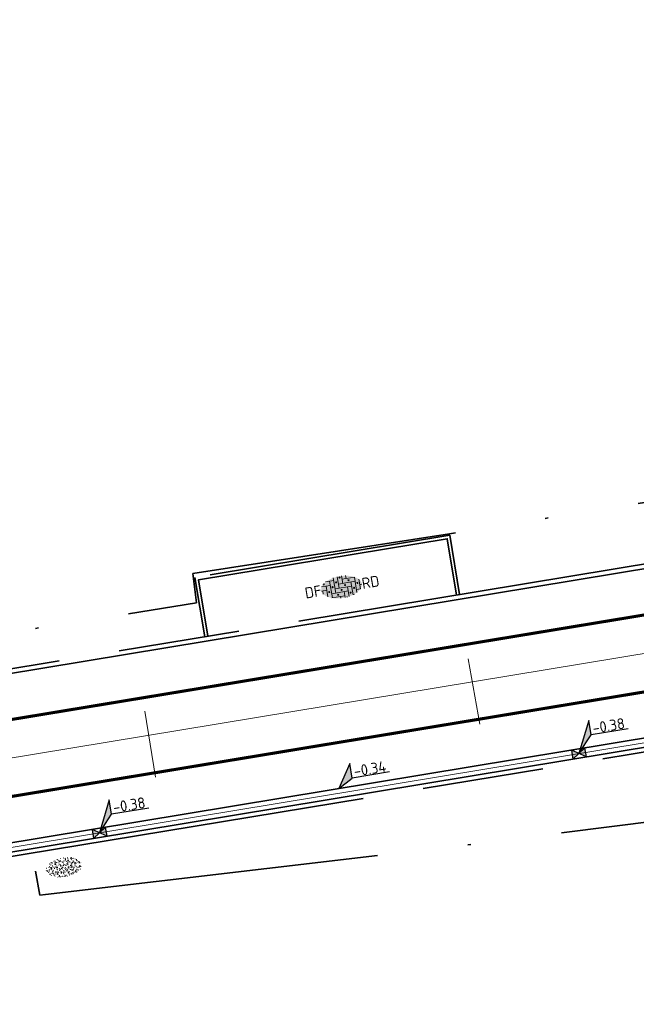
# Model space of a CAD drawing. Header units: metres. Extents: x 0 to 269924, y 0 to 933292.
# Tile 167 of 247: x 134754 to 134775, y 466606 to 466638. Entities that reach past the tile are written whole.
import ezdxf
from ezdxf import colors
from ezdxf.entities.mleader import LeaderData, LeaderLine
from ezdxf.enums import TextEntityAlignment as Align
from ezdxf.math import Vec2, Vec3

# ---------------------------------------------------------------- set-up
doc = ezdxf.new("R2010")
doc.units = ezdxf.units.M
for name, pattern in [('VH-OPSLUITBAND_100X200', [16, 8, -2, 4, -2]), ('VH-OPSLUITBAND_150X250', [24, 16, -2, 4, -2]), ('VW-1-1_STREEP', [2, 1, -1]), ('XX-PROJECTGRENS', [18, 12, -3, 0, -3])]:
    doc.linetypes.add(name, pattern=pattern)
doc.layers.add('N-WE-GR-GRAS-S', color=7, linetype='Continuous', lineweight=18, true_color=0x00a500)
doc.layers.add('N-WE-RI-HWA_KOLK-S', color=150, linetype='Continuous', lineweight=25, true_color=0x007fff)
for name, color, linetype, lineweight in [('N-WE-KG-GRENS_PROJECT-G', 7, 'XX-PROJECTGRENS', 35), ('N-WE-VH-GOOT_STRAATBAKSTEEN-G', 170, 'Continuous', 35), ('N-WE-VH-KANTOPSLUITING_OPSLUITBAND_100X200-G', 150, 'VH-OPSLUITBAND_100X200', 35), ('N-WE-VH-KANTOPSLUITING_OPSLUITBAND_150X250-G', 150, 'VH-OPSLUITBAND_150X250', 35), ('N-WE-VH-KANTOPSLUITING_VOORKANTBAND-G', 50, 'Continuous', 35), ('N-WE-VH-VERHARDING-T18', 10, 'Continuous', 18), ('N-WE-VH-VERHARDING_STRAATBAKSTEEN-S', 7, 'Continuous', 18), ('N-WE-VW-MARKERING_LANGS_STREEP_11_010-G', 7, 'VW-1-1_STREEP', 13), ('X-XX-AL-HOOGTELABEL-S', 7, 'Continuous', 25)]:
    doc.layers.add(name, color=color, linetype=linetype, lineweight=lineweight)
doc.layers.add('X-XX-AL-HULPLIJN-G', color=30, linetype='Continuous', lineweight=18, plot=False)
doc.styles.add('NLCS-ISO', font='NLCS-ISO.ttf')
doc.styles.add('NLCS-ISO-M200-T18', font='NLCS-ISO.ttf', dxfattribs={"height": 0.36})

# ---------------------------------------------------------------- blocks, each defined once
blk = doc.blocks.new('*U129')
for p, q in [((2.63, 5.01), (0, 0)), ((2.55, 2.62), (2.63, 5.01)), ((0, 0), (2.55, 2.62)), ((8.75, 2.41), (2.55, 2.62))]:
    blk.add_line(p, q)
blk.add_solid([(2.63, 5.01), (0, 0), (2.55, 2.62)])
at = {"style": 'NLCS-ISO'}
blk.add_attdef('...', text='', height=1.8, rotation=358.1378, dxfattribs=at).set_placement((5.63, 2.1), align=Align.BOTTOM_CENTER)
blk = doc.blocks.new('N-SRI-KOLK_STRAAT_450X300-SO')
h = blk.add_hatch(color=256)
h.dxf.hatch_style = 1
h.paths.add_polyline_path([(0, 0), (-1.125, 0.75), (-1.125, -0.75)])
h.paths.add_polyline_path([(1.125, -0.75), (1.125, 0.75), (0, 0)])
for p, q in [((-1.125, -0.75), (1.125, 0.75)), ((1.125, -0.75), (-1.125, 0.75))]:
    blk.add_line(p, q)
at = {"flags": 128}
blk.add_lwpolyline([(-1.125, -0.75), (1.125, -0.75), (1.125, 0.75), (-1.125, 0.75)], close=True, dxfattribs=at)
blk = doc.blocks.new('*U671')
for p, q in [((2.6, 3.66), (0, 0)), ((2.51, 1.26), (2.6, 3.66)), ((0, 0), (2.51, 1.26)), ((8.71, 1.03), (2.51, 1.26))]:
    blk.add_line(p, q)
blk.add_solid([(2.6, 3.66), (0, 0), (2.51, 1.26)])
at = {"style": 'NLCS-ISO'}
blk.add_attdef('...', text='', height=1.8, rotation=357.8737, dxfattribs=at).set_placement((5.59, 0.73), align=Align.BOTTOM_CENTER)
blk = doc.blocks.new('SVH-SBS_DIKFORMAAT_ELLEBOOG_KL-SO')
h = blk.add_hatch(color=254)
edge = h.paths.add_edge_path()
edge.add_ellipse((1.09, 0.12), major_axis=(3.39, 0), ratio=0.533267, start_angle=0, end_angle=360)
for p, q in [((0, 1.84), (0, -0.69)), ((0.69, 1.92), (0.69, 0)), ((1.38, 1.93), (1.38, 0.69)), ((2.07, 1.86), (2.07, 1.38)), ((-2.3, 0), (-1.38, 0)), ((-2.13, 0.69), (-0.69, 0.69)), ((-1.38, 0.69), (-1.38, -1.12)), ((-1.35, 1.38), (0, 1.38)), ((-0.69, 1.38), (-0.69, -1.38)), ((0, 0), (2.76, 0)), ((0.69, 0.69), (3.45, 0.69)), ((1.38, 1.38), (3.54, 1.38)), ((2.76, 0.69), (2.76, -1.45)), ((3.45, 1.38), (3.45, -1.18)), ((4.14, 0.92), (4.14, -0.67)), ((4.14, 0), (4.48, 0)), ((-2.07, 0), (-2.07, -0.54)), ((-0.8, -1.38), (1.38, -1.38)), ((-0.69, -0.69), (2.07, -0.69)), ((0.69, -1.38), (0.69, -1.67)), ((1.38, -0.69), (1.38, -1.68)), ((2.07, 0), (2.07, -1.61)), ((2.76, -1.38), (2.98, -1.38)), ((3.45, -0.69), (4.12, -0.69))]:
    blk.add_line(p, q)
for centre in [(1.03, 1.72), (-0.35, 0.34), (0.34, 1.03), (1.72, 0.34), (2.41, 1.03), (3.79, 0.34), (-1.04, -0.35), (0.34, -1.04), (1.03, -0.35), (2.41, -1.04), (3.11, -0.35)]:
    blk.add_circle(centre, 0.0881)
for centre, start, end in [((-1.73, 1.03), 158.9124, 101.1902), ((1.72, -1.73), 59.0911, 132.3433)]:
    blk.add_arc(centre, 0.0881, start, end)
at = {"style": 'NLCS-ISO'}
blk.add_attdef('FORMAAT', text='', height=1.8, dxfattribs=at).set_placement((-2.3, 0.12), align=Align.MIDDLE_RIGHT)
blk.add_attdef('KLEUR', text='', height=1.8, dxfattribs=at).set_placement((4.49, 0.12), align=Align.MIDDLE_LEFT)
at = {"style": 'NLCS-ISO', "flags": 1}
blk.add_attdef('FUNCTIE', text='', height=1.8, dxfattribs=at).set_placement((0.12, -3.58), align=Align.MIDDLE_CENTER)
blk = doc.blocks.new('SGR-GRAS_01-SO')
at = {"ltscale": 0.1}
for p, q in [((-1.96, -0.07), (-1.98, 0)), ((-1.93, 0.19), (-1.93, 0.24)), ((-1.89, 0.24), (-1.92, 0.25)), ((-1.67, 0.02), (-1.6, 0.04)), ((-1.6, 0.24), (-1.65, 0.29)), ((-1.53, 0.32), (-1.6, 0.35)), ((-1.45, 0.64), (-1.52, 0.66)), ((-1.52, 0.19), (-1.44, 0.19)), ((-1.47, 0.58), (-1.48, 0.65)), ((-1.43, 0.48), (-1.35, 0.5)), ((-1.36, 0.21), (-1.43, 0.23)), ((-1.42, 0.13), (-1.36, 0.17)), ((-1.38, 0.11), (-1.32, 0.16)), ((-1.37, 0.01), (-1.38, 0.08)), ((-1.33, 0.11), (-1.33, 0.19)), ((-1.3, 0.76), (-1.32, 0.77)), ((-1.28, 0.68), (-1.28, 0.76)), ((-1.17, 0.39), (-1.23, 0.43)), ((-1.17, 0.24), (-1.22, 0.29)), ((-1.15, 0.65), (-1.21, 0.7)), ((-1.11, 0.17), (-1.04, 0.19)), ((-1.03, 0.03), (-1.1, 0.07)), ((-0.94, 0.84), (-1, 0.88)), ((-0.97, 0.51), (-0.92, 0.57)), ((-0.89, 0.5), (-0.97, 0.52)), ((-0.94, 0.19), (-0.87, 0.19)), ((-0.92, 0.42), (-0.86, 0.46)), ((-0.89, 0.81), (-0.82, 0.81)), ((-0.87, 0.66), (-0.89, 0.73)), ((-0.8, 0.06), (-0.88, 0.08)), ((-0.87, 0.62), (-0.8, 0.64)), ((-0.8, 0.47), (-0.87, 0.51)), ((-0.75, 0.24), (-0.8, 0.29)), ((-0.77, 0.09), (-0.79, 0.16)), ((-0.73, 0.65), (-0.78, 0.7)), ((-0.74, 0.03), (-0.73, 0.11)), ((-0.67, 0.11), (-0.73, 0.14)), ((-0.69, 0.61), (-0.68, 0.68)), ((-0.58, 0.92), (-0.64, 0.96)), ((-0.56, 0.92), (-0.51, 0.97)), ((-0.56, 0.32), (-0.48, 0.34)), ((-0.44, 0.55), (-0.51, 0.59)), ((-0.43, 0.78), (-0.5, 0.8)), ((-0.42, 0.71), (-0.36, 0.74)), ((-0.34, 0.35), (-0.41, 0.37)), ((-0.32, 0.24), (-0.38, 0.29)), ((-0.31, 0.19), (-0.37, 0.22)), ((-0.37, 0.19), (-0.29, 0.19)), ((-0.31, 0.65), (-0.36, 0.7)), ((-0.32, 0.81), (-0.24, 0.81)), ((-0.32, 0.77), (-0.24, 0.79)), ((-0.28, 0.73), (-0.29, 0.81)), ((-0.21, 1), (-0.27, 1.03)), ((-0.24, 0.02), (-0.17, 0.04)), ((-0.18, 0.17), (-0.19, 0.24)), ((-0.08, 0.63), (-0.14, 0.67)), ((-0.14, -0.04), (-0.14, 0.03)), ((-0.09, 0.53), (-0.09, 0.6)), ((-0.08, 0.16), (-0.03, 0.21)), ((-0.07, 0.19), (0, 0.23)), ((0.06, 0.27), (-0.01, 0.3)), ((0, 0.47), (0.07, 0.49)), ((0.1, 0.24), (0.05, 0.29)), ((0.13, 0.64), (0.06, 0.66)), ((0.07, 0.99), (0.14, 1.03)), ((0.12, 0.65), (0.07, 0.7)), ((0.22, 0.2), (0.15, 0.22)), ((0.21, 0.19), (0.28, 0.19)), ((0.29, 0.71), (0.22, 0.75)), ((0.24, 0.92), (0.31, 0.94)), ((0.26, 0.81), (0.33, 0.81)), ((0.32, 0.81), (0.3, 0.89)), ((0.31, 0.17), (0.39, 0.19)), ((0.32, 0.57), (0.38, 0.62)), ((0.42, 0.34), (0.36, 0.38)), ((0.42, 0.25), (0.4, 0.32)), ((0.43, 0.48), (0.49, 0.51)), ((0.53, 0.24), (0.47, 0.29)), ((0.54, 0.65), (0.49, 0.7)), ((0.56, -0.02), (0.49, 0.02)), ((0.5, 0.45), (0.51, 0.53)), ((0.59, 0.93), (0.52, 0.94)), ((0.55, 0.62), (0.63, 0.64)), ((0.65, 0.79), (0.58, 0.83)), ((0.68, 0.49), (0.61, 0.51)), ((0.77, 0.05), (0.7, 0.07)), ((0.78, 0.42), (0.72, 0.46)), ((0.78, 0.19), (0.86, 0.19)), ((0.83, 0.81), (0.91, 0.81)), ((0.92, 0.06), (0.85, 0.09)), ((0.87, 0.31), (0.94, 0.33)), ((0.95, 0.24), (0.9, 0.29)), ((0.91, 0.89), (0.91, 0.92)), ((0.97, 0.65), (0.91, 0.7)), ((0.93, 0.76), (0.99, 0.8)), ((1.01, 0.87), (0.95, 0.91)), ((1.01, 0.33), (1, 0.4)), ((1.15, 0.78), (1.08, 0.8)), ((1.15, 0.5), (1.08, 0.54)), ((1.1, 0.38), (1.1, 0.45)), ((1.11, 0.77), (1.18, 0.79)), ((1.24, 0.34), (1.17, 0.36)), ((1.18, 0.01), (1.26, 0.03)), ((1.21, 0.21), (1.26, 0.26)), ((1.28, 0.14), (1.22, 0.17)), ((1.28, 0.25), (1.35, 0.29)), ((1.37, 0.24), (1.32, 0.29)), ((1.39, 0.65), (1.34, 0.7)), ((1.36, 0.19), (1.43, 0.19)), ((1.42, 0.46), (1.5, 0.48)), ((1.51, 0.58), (1.44, 0.62)), ((1.64, 0.21), (1.58, 0.25)), ((1.61, 0.41), (1.59, 0.48)), ((1.69, 0.3), (1.7, 0.37)), ((1.79, 0.19), (1.72, 0.21)), ((1.74, 0.16), (1.81, 0.18)), ((1.8, 0.24), (1.75, 0.29)), ((1.93, 0.19), (1.95, 0.19)), ((-1.92, -0.16), (-1.85, -0.12)), ((-1.82, -0.08), (-1.9, -0.06)), ((-1.76, -0.13), (-1.82, -0.09)), ((-1.78, -0.3), (-1.73, -0.25)), ((-1.62, -0.5), (-1.69, -0.46)), ((-1.63, -0.57), (-1.68, -0.52)), ((-1.61, -0.17), (-1.67, -0.11)), ((-1.57, -0.44), (-1.49, -0.44)), ((-1.54, -0.66), (-1.5, -0.64)), ((-1.4, -0.05), (-1.46, -0.01)), ((-1.38, -0.46), (-1.38, -0.39)), ((-1.35, -0.28), (-1.28, -0.26)), ((-1.27, -0.23), (-1.34, -0.21)), ((-1.26, -0.42), (-1.33, -0.38)), ((-1.27, -0.56), (-1.28, -0.48)), ((-1.21, -0.57), (-1.26, -0.52)), ((-1.18, -0.67), (-1.25, -0.65)), ((-1.19, -0.17), (-1.24, -0.11)), ((-1.13, -0.78), (-1.19, -0.75)), ((-1.06, -0.39), (-1, -0.35)), ((-1.04, -0.58), (-0.97, -0.57)), ((-0.99, -0.44), (-0.92, -0.44)), ((-0.9, -0.34), (-0.96, -0.3)), ((-0.9, -0.65), (-0.84, -0.6)), ((-0.84, -0.94), (-0.85, -0.93)), ((-0.78, -0.57), (-0.84, -0.52)), ((-0.76, -0.7), (-0.83, -0.67)), ((-0.76, -0.17), (-0.82, -0.11)), ((-0.8, -0.13), (-0.73, -0.11)), ((-0.71, -0.38), (-0.79, -0.36)), ((-0.79, -0.54), (-0.78, -0.46)), ((-0.72, -0.89), (-0.65, -0.87)), ((-0.71, -0.9), (-0.64, -0.86)), ((-0.62, -0.82), (-0.7, -0.8)), ((-0.67, -0.48), (-0.69, -0.4)), ((-0.53, -0.26), (-0.6, -0.22)), ((-0.58, -0.99), (-0.59, -0.97)), ((-0.57, -0.1), (-0.5, -0.06)), ((-0.49, -0.25), (-0.44, -0.19)), ((-0.48, -0.44), (-0.41, -0.42)), ((-0.4, -0.63), (-0.46, -0.59)), ((-0.38, -0.98), (-0.43, -0.93)), ((-0.42, -0.44), (-0.34, -0.44)), ((-0.36, -0.57), (-0.41, -0.52)), ((-0.34, -0.17), (-0.39, -0.11)), ((-0.26, -0.99), (-0.33, -0.95)), ((-0.25, -0.09), (-0.32, -0.07)), ((-0.17, -0.18), (-0.24, -0.14)), ((-0.16, -0.53), (-0.23, -0.51)), ((-0.21, -0.61), (-0.15, -0.58)), ((-0.19, -0.62), (-0.19, -0.54)), ((-0.17, -0.74), (-0.1, -0.72)), ((-0.07, -0.97), (-0.14, -0.95)), ((-0.04, -0.55), (-0.1, -0.51)), ((-0.08, -0.4), (-0.09, -0.32)), ((-0.01, -1.01), (0.04, -0.95)), ((0.05, -0.98), (0, -0.93)), ((0.07, -0.57), (0.01, -0.52)), ((0.02, -0.96), (0.01, -0.89)), ((0.08, -0.17), (0.03, -0.11)), ((0.1, -0.91), (0.03, -0.88)), ((0.07, -0.29), (0.14, -0.27)), ((0.19, -0.1), (0.13, -0.06)), ((0.16, -0.44), (0.23, -0.44)), ((0.17, -1.04), (0.22, -1.02)), ((0.31, -0.24), (0.24, -0.22)), ((0.33, -0.47), (0.26, -0.43)), ((0.29, -0.33), (0.35, -0.29)), ((0.4, -0.68), (0.32, -0.66)), ((0.39, -0.6), (0.45, -0.55)), ((0.39, -0.59), (0.46, -0.57)), ((0.4, -0.69), (0.41, -0.62)), ((0.46, -0.83), (0.4, -0.8)), ((0.47, -0.98), (0.42, -0.93)), ((0.49, -0.57), (0.44, -0.52)), ((0.45, -0.12), (0.46, -0.05)), ((0.51, -0.17), (0.45, -0.11)), ((0.52, -0.32), (0.5, -0.24)), ((0.62, -0.88), (0.6, -0.81)), ((0.63, -0.14), (0.7, -0.12)), ((0.69, -0.39), (0.62, -0.35)), ((0.64, -0.84), (0.71, -0.81)), ((0.7, -0.89), (0.77, -0.88)), ((0.73, -0.44), (0.81, -0.44)), ((0.82, -0.76), (0.76, -0.72)), ((0.78, -0.04), (0.85, 0)), ((0.86, -0.39), (0.79, -0.37)), ((0.8, -0.19), (0.85, -0.14)), ((0.86, -0.94), (0.84, -0.93)), ((0.91, -0.57), (0.86, -0.52)), ((0.93, -0.17), (0.88, -0.11)), ((0.95, -0.83), (0.88, -0.81)), ((0.94, -0.44), (1.01, -0.42)), ((1.05, -0.31), (0.99, -0.27)), ((1, -0.77), (1, -0.7)), ((1.05, -0.2), (1.05, -0.12)), ((1.11, -0.24), (1.1, -0.16)), ((1.19, -0.68), (1.12, -0.64)), ((1.14, -0.56), (1.21, -0.52)), ((1.21, -0.8), (1.2, -0.73)), ((1.33, -0.1), (1.26, -0.08)), ((1.26, -0.75), (1.33, -0.73)), ((1.34, -0.57), (1.29, -0.52)), ((1.36, -0.17), (1.3, -0.11)), ((1.31, -0.44), (1.38, -0.44)), ((1.42, -0.23), (1.35, -0.19)), ((1.42, -0.54), (1.35, -0.52)), ((1.55, -0.6), (1.49, -0.56)), ((1.5, -0.29), (1.57, -0.27)), ((1.64, -0.27), (1.65, -0.2)), ((1.64, -0.27), (1.7, -0.23)), ((1.68, -0.55), (1.74, -0.5)), ((1.71, -0.16), (1.69, -0.09)), ((1.78, -0.15), (1.71, -0.11)), ((1.71, -0.52), (1.71, -0.52)), ((1.78, -0.17), (1.73, -0.11)), ((1.88, -0.25), (1.81, -0.23))]:
    blk.add_line(p, q, dxfattribs=at)
at = {"ltscale": 0.1, "style": 'NLCS-ISO'}
blk.add_attdef('TYPE', text='', height=0.5, dxfattribs=at).set_placement((3.47, -0.02), align=Align.MIDDLE_CENTER)

msp = doc.modelspace()

# ---------------------------------------------------------------- linework, layer by layer
at = {"layer": 'N-WE-KG-GRENS_PROJECT-G', "flags": 128}
msp.add_lwpolyline([(133942.152, 466524.013), (133955.533, 466522.507), (133956.145, 466521.626), (133962.811, 466521.355), (133963.543, 466522.67), (133965.054, 466522.563), (133965.551, 466521.193), (133981.5, 466520.334), (133981.565, 466520.896), (133982.028, 466520.86), (133994.134, 466520.33), (133994.151, 466519.671), (134009.067, 466519.478), (134013.911, 466519.512), (134027.732, 466519.636), (134028.693, 466519.554), (134034.796, 466519.611), (134050.86, 466519.659), (134068.501, 466520.152), (134071.254, 466520.237), (134077.26, 466520.692), (134094.041, 466522.635), (134101.385, 466523.282), (134101.428, 466523.91), (134128.995, 466527.092), (134141.938, 466528.627), (134148.421, 466529.392), (134148.476, 466529.087), (134157.108, 466530.24), (134157.762, 466530.339), (134157.953, 466529.076), (134163.706, 466529.946), (134172.69, 466531.055), (134201.838, 466535.069), (134202.197, 466534.878), (134203.304, 466535.042), (134208.161, 466535.722), (134214.682, 466536.673), (134215.15, 466536.846), (134235.766, 466539.754), (134239.587, 466540.449), (134251.117, 466542.218), (134251.536, 466542.09), (134264.479, 466543.833), (134264.487, 466544.317), (134273.56, 466545.641), (134273.608, 466545.287), (134285.679, 466546.863), (134299.118, 466548.971), (134309.192, 466550.345), (134329.805, 466553.659), (134341.526, 466555.206), (134346.97, 466556.112), (134351.977, 466556.025), (134358.949, 466556.887), (134359.186, 466557.313), (134365.426, 466557.917), (134389.225, 466560.758), (134395.395, 466561.519), (134400.633, 466562.019), (134418.638, 466563.907), (134426.404, 466566.343), (134432.472, 466567.14), (134437.532, 466567.422), (134444.848, 466568.25), (134448.277, 466568.388), (134484.594, 466572.762), (134486.539, 466572.966), (134490.599, 466573.546), (134498.499, 466574.536), (134514.318, 466576.701), (134542.397, 466581.367), (134546.702, 466582.122), (134551.593, 466582.441), (134551.871, 466583.179), (134557.906, 466584.406), (134558.276, 466584.115), (134567.36, 466586.004), (134582.717, 466588.715), (134583.108, 466588.972), (134590.444, 466590.398), (134630.038, 466598.271), (134633.264, 466598.923), (134632.087, 466604.993), (134646.051, 466607.537), (134647.414, 466607.429), (134666.972, 466611.405), (134675.342, 466617.463), (134674.819, 466607.593), (134696.995, 466610.537), (134702.172, 466611.327), (134706.525, 466612.071), (134709.085, 466612.323), (134712.087, 466612.776), (134715, 466613.203), (134716.349, 466613.229), (134723.364, 466613.968), (134738.981, 466616.639), (134746.062, 466617.28), (134746.09, 466616.641), (134760.121, 466618.861), (134759.993, 466619.829), (134768.446, 466621.137), (134784.615, 466623.738), (134787.541, 466625.072), (134796.772, 466626.479), (134796.899, 466625.715), (134813.878, 466628.545), (134820.226, 466629.584), (134847.68, 466634.234), (134881.79, 466639.204), (134881.926, 466639.532), (134884.43, 466640.009), (134893.797, 466641.711), (134903.085, 466643.328), (134904.138, 466643.527), (134920.265, 466646.374), (134921.332, 466646.578), (134937.367, 466649.518), (134938.501, 466649.708), (134961.555, 466654.096), (134967.764, 466655.262), (134974.722, 466656.563), (134984.23, 466658.491), (134992.023, 466659.998), (134995.809, 466660.766), (135000.442, 466661.693), (135009.695, 466663.648), (135010.659, 466663.869), (135018.832, 466665.618), (135021.92, 466666.314), (135034.093, 466668.943), (135034.161, 466668.769), (135043.8, 466670.832), (135059.084, 466674.02), (135068.771, 466676.078), (135083.089, 466679.034), (135091.902, 466680.993), (135097.488, 466682.166), (135104.831, 466683.651), (135116.534, 466686.231), (135119.892, 466686.792), (135126.3, 466688.013), (135127.347, 466688.196), (135130.448, 466688.891), (135135.602, 466689.887), (135140.19, 466691.518), (135166.592, 466696.94), (135182.368, 466700.724), (135201.902, 466704.748), (135203.941, 466705.082), (135209.867, 466705.957), (135217.801, 466707.782), (135228.821, 466709.933), (135242.391, 466712.598), (135277.698, 466719.723), (135279.457, 466720.111), (135279.55, 466721.578), (135288.178, 466723.073), (135350.963, 466735.305), (135501.986, 466763.685), (135501.162, 466761.839), (135525.132, 466766.833), (135533.639, 466768.672), (135569.042, 466775.188), (135582.767, 466777.378), (135584.022, 466777.634), (135585.675, 466776.264, 0.01918), (135652.451, 466792.01), (135652.891, 466793.457), (135660.981, 466795.919), (135661.574, 466796.074), (135664.481, 466796.836), (135665.946, 466796.651), (135673.558, 466799.328), (135680.977, 466801.739), (135687.276, 466804.201), (135692.547, 466806.295), (135705.432, 466809.743), (135712.094, 466810.706), (135728.145, 466817.035), (135760.285, 466825.832), (135773.458, 466829.179), (135789.116, 466834.08), (135813.029, 466842.892), (135823.352, 466846.718), (135839.426, 466852.91), (135860.96, 466860.89), (135867.928, 466863.26), (135895.199, 466872.784), (135899.312, 466861.8), (135873.359, 466852.082), (135873.188, 466848.843), (135867.814, 466846.669), (135856.104, 466842.036), (135847.253, 466838.505), (135830.033, 466832.514), (135818.854, 466828.652), (135812.865, 466826.949), (135808.959, 466825.804), (135805.053, 466824.658), (135770.731, 466814.307), (135766.971, 466812.016), (135761.879, 466808.079), (135757.591, 466807.133), (135743.839, 466803.566), (135724.075, 466798.35), (135721.275, 466798.229), (135720.422, 466801.401), (135715.133, 466799.834), (135698.553, 466794.754), (135698.279, 466793.693), (135686.038, 466790.352), (135686.038, 466789.248), (135686.038, 466787.562), (135681.985, 466786.092), (135677.719, 466785.319), (135623.458, 466770.711), (135607.41, 466767.662), (135584.355, 466763.142), (135577.091, 466761.475), (135570.47, 466760.803), (135524.714, 466753.103), (135522.642, 466752.878), (135515.666, 466751.661), (135498.388, 466748.218), (135460.498, 466741.759), (135438.515, 466737.953), (135402.134, 466731.048), (135401.842, 466732.671), (135396.111, 466731.637), (135390.927, 466730.659), (135374.008, 466727.423), (135342.463, 466720.896), (135337.831, 466720.249), (135332.781, 466719.412), (135316.41, 466716.549), (135312.764, 466716.512), (135301.04, 466714.003), (135296.667, 466713.077), (135288.078, 466711.338), (135288.031, 466710.414), (135288.066, 466708.643), (135283.612, 466707.738), (135244.114, 466700.084), (135242.59, 466702.114), (135218.779, 466697.088), (135216.4, 466696.736), (135207.126, 466694.996), (135197.842, 466693.22), (135196.987, 466690.777), (135188.214, 466689.009), (135186.218, 466690.919), (135157.953, 466685.339), (135157.545, 466682.623), (135152.388, 466681.564), (135151.517, 466683.806), (135135.729, 466680.62), (135134.464, 466677.149), (135128.184, 466675.854), (135125.788, 466678.571), (135109.606, 466675.114), (135107.871, 466673.543), (135107.871, 466672.134), (135099.469, 466670.442), (135080.265, 466666.625), (135079.406, 466666.151), (135069.61, 466664.202), (135057.638, 466661.759), (135035.803, 466657.155), (135033.723, 466658.689), (135013.618, 466654.679), (135014.198, 466652.086), (135012.612, 466651.731), (135012.176, 466654.16), (134999.525, 466651.581), (134981.058, 466648.065), (134978.74, 466647.609), (134978.586, 466647.723), (134973.29, 466646.777), (134967.912, 466645.754), (134966.071, 466645.409), (134952.75, 466642.776), (134952.592, 466643.577), (134951.246, 466643.315), (134944.955, 466642.097), (134940.872, 466641.345), (134939.907, 466640.789), (134925.329, 466637.906), (134925.171, 466637.877), (134925.333, 466636.966), (134925.553, 466635.733), (134922.159, 466635.157), (134921.983, 466636.201), (134920.712, 466635.973), (134906.644, 466633.431), (134906.509, 466633.768), (134899.927, 466632.517), (134896.041, 466630.574), (134862.297, 466626.202), (134861.423, 466623.924), (134854.723, 466622.819), (134853.222, 466624.597), (134834.721, 466621.381), (134818.755, 466618.638), (134803.128, 466616.182), (134801.097, 466614.744), (134787.48, 466613.242), (134768.983, 466610.888), (134755.14, 466609.258), (134754.957, 466609.237), (134754.786, 466610.217), (134731.872, 466606.359), (134713.4, 466603.055), (134699.607, 466600.717), (134685.428, 466598.156), (134675.878, 466596.194), (134672.276, 466595.656), (134668.91, 466595.016), (134645.926, 466591.058), (134638.577, 466590.001), (134611.474, 466584.899), (134601.717, 466583.131), (134600.6, 466582.901), (134592.762, 466581.44), (134575.118, 466578.109), (134569.726, 466577.127), (134558.057, 466574.923), (134547.369, 466573.132), (134538.23, 466571.522), (134531.355, 466570.551), (134524.272, 466569.346), (134519.026, 466568.326), (134515.39, 466567.719), (134505.384, 466563.341), (134500.986, 466562.643), (134495.881, 466561.909), (134495.823, 466562.312), (134492.204, 466563.642), (134484.398, 466562.518), (134478.905, 466561.786), (134469.843, 466560.533), (134464.536, 466559.742), (134456.919, 466558.745), (134448.033, 466557.687), (134433.208, 466556.61), (134412.104, 466554.577), (134407.553, 466554.101), (134387.467, 466551.741), (134381.785, 466550.955), (134364.962, 466548.659), (134360.191, 466548.481), (134354.944, 466547.628), (134324.113, 466542.837), (134319.685, 466541.923), (134312.466, 466540.844), (134307.061, 466539.9), (134305.527, 466540.739), (134283.993, 466537.831), (134278.004, 466536.268), (134260.392, 466533.941), (134253.899, 466532.65), (134244.867, 466531.618), (134227.961, 466528.835), (134196.876, 466524.748), (134191.294, 466524.652), (134189.441, 466519.487), (134180.543, 466523.251), (134138.079, 466517.961), (134135.279, 466517.668), (134120.646, 466515.791), (134115.858, 466514.998), (134094.415, 466512.788), (134094.483, 466512.133), (134077.905, 466510.692), (134056.132, 466509.19), (134043.898, 466509.02), (134033.049, 466509.242), (134023.923, 466509.529), (134011.048, 466510.262), (134011.12, 466510.989), (133978.031, 466511.971), (133977.492, 466511.386), (133976.525, 466511.415), (133970.93, 466511.61), (133940.859, 466512.853), (133936.339, 466513.04), (133926.354, 466513.566), (133918.767, 466513.929), (133914.845, 466514.016), (133909.555, 466514.279), (133907.78, 466514.373), (133898.183, 466514.701), (133889.291, 466514.99), (133877.411, 466515.387), (133865.169, 466516.189), (133858.598, 466516.511), (133853.557, 466516.784), (133840.824, 466517.534), (133833.647, 466517.757), (133833.706, 466517.421), (133832.853, 466517.458), (133826.979, 466517.575), (133808.076, 466518.296), (133803.308, 466518.179), (133802.56, 466518.555), (133780.072, 466520.153), (133779.6, 466519.291), (133774.066, 466519.538), (133773.735, 466520.559), (133740.527, 466522.642), (133713.376, 466524.159), (133705.703, 466524.636), (133705.709, 466526.266), (133685.059, 466527.583), (133660.563, 466529.253), (133639.129, 466529.346), (133622.453, 466530.286), (133616.388, 466530.543), (133614.494, 466530.624), (133604.393, 466531.597), (133597.464, 466531.465), (133574.3, 466531.955), (133566.695, 466531.543), (133561.32, 466531.616), (133554.142, 466531.627), (133545.309, 466531.719), (133535.509, 466531.795), (133530.483, 466531.897), (133499.098, 466532.845), (133498.91, 466530.624), (133497.604, 466522.359), (133448.566, 466524.379), (133448.421, 466522.59), (133414.567, 466524.034), (133414.497, 466533.241), (133401.904, 466533.723), (133353.812, 466535.745), (133352.26, 466536.139), (133333.107, 466536.524), (133333.343, 466545.829), (133369.152, 466544.714), (133381.325, 466544.396), (133400.699, 466543.637), (133404.005, 466543.551), (133435.456, 466542.61), (133435.456, 466542.277), (133451.526, 466541.628), (133467.883, 466541.235), (133477.659, 466542.034), (133509.103, 466541.442), (133515.138, 466541.284), (133519.939, 466540.992), (133525.525, 466540.798), (133532.518, 466540.097), (133548.147, 466539.778), (133548.297, 466540.601), (133555.22, 466540.722), (133564.265, 466540.558), (133565.06, 466540.188), (133570.074, 466540.025), (133574.07, 466539.875), (133576.623, 466539.795), (133577.163, 466540.007), (133601.21, 466539.677), (133602.809, 466541.635), (133610.483, 466541.448), (133611.878, 466539.353), (133618.8, 466539.154), (133622.331, 466538.943), (133622.362, 466539.485), (133627.247, 466539.274), (133627.305, 466538.709), (133642.487, 466537.733), (133654.92, 466537.235), (133674.71, 466536.649), (133674.766, 466536.962), (133682.638, 466536.639), (133685.084, 466535.631), (133701.924, 466534.36), (133703.6, 466534.856), (133708.504, 466534.396), (133731.895, 466532.391), (133737.992, 466531.942), (133749.854, 466530.901), (133752.15, 466530.77), (133756.921, 466530.655), (133767.535, 466530.109), (133779.853, 466530.016), (133787.77, 466529.934), (133810.905, 466528.967), (133832.384, 466528.238), (133837.192, 466527.837), (133897.841, 466525.036)], format="xyb", close=True, dxfattribs=at)
at = {"layer": 'N-WE-VH-GOOT_STRAATBAKSTEEN-G'}
msp.add_lwpolyline([(134357.852, 466549.495), (134370.346, 466550.938), (134396.651, 466554.098), (134410.847, 466555.614), (134423.632, 466556.946), (134434.654, 466558.051), (134460.746, 466560.816), (134480.43, 466563.319), (134486.789, 466564.194), (134497.026, 466565.857), (134611.249, 466586.003), (134638.592, 466590.9), (134674.683, 466597.217), (134713.471, 466604.18), (134725.086, 466606.188), (134795.017, 466617.741), (134824.08, 466622.978), (134840.473, 466625.76)], dxfattribs=at)
at = {"layer": 'N-WE-VH-KANTOPSLUITING_OPSLUITBAND_100X200-G'}
msp.add_lwpolyline([(134768.777, 466619.133), (134768.454, 466621.088), (134760.063, 466619.701), (134760.386, 466617.746)], dxfattribs=at)
at = {"layer": 'N-WE-VH-KANTOPSLUITING_OPSLUITBAND_150X250-G', "flags": 128}
for points in [[(134692.514, 466606.158), (134712.491, 466609.745), (134713.576, 466609.932), (134723.059, 466611.571), (134724.144, 466611.759), (134794.069, 466623.311), (134821.763, 466627.504), (134827.175, 466628.423)], [(134513.437, 466568.295), (134611.328, 466585.56), (134638.67, 466590.457), (134674.762, 466596.774), (134713.549, 466603.737), (134725.161, 466605.744), (134795.094, 466617.298), (134824.157, 466622.535), (134828.101, 466623.204)]]:
    msp.add_lwpolyline(points, dxfattribs=at)
at = {"layer": 'N-WE-VH-KANTOPSLUITING_VOORKANTBAND-G', "flags": 128}
for points in [[(134850.335, 466632.201), (134821.787, 466627.356), (134794.093, 466623.163), (134724.169, 466611.611), (134723.024, 466611.413), (134713.662, 466609.795), (134712.517, 466609.597), (134692.479, 466606)], [(134768.679, 466619.116), (134768.372, 466620.973), (134760.178, 466619.619), (134760.485, 466617.763)]]:
    msp.add_lwpolyline(points, dxfattribs=at)
msp.add_lwpolyline([(133803.121, 466520.885, 0.00434), (133941.56, 466514.808, 0.02139), (134085.345, 466513.838, 0.018725), (134137.927, 466519.147, 0.0074), (134227.492, 466531.166), (134342.26, 466547.251), (134357.844, 466549.192), (134370.381, 466550.64), (134396.685, 466553.8), (134410.879, 466555.316), (134423.662, 466556.648), (134434.337, 466557.718), (134443.187, 466558.654), (134460.781, 466560.518), (134480.47, 466563.022), (134486.834, 466563.897), (134497.076, 466565.562), (134611.302, 466585.708), (134638.644, 466590.605), (134674.736, 466596.922), (134713.523, 466603.885), (134725.136, 466605.892), (134795.068, 466617.445), (134824.131, 466622.682)], format="xyb", dxfattribs=at)
at = {"layer": 'N-WE-VW-MARKERING_LANGS_STREEP_11_010-G', "ltscale": 5, "const_width": 0.1, "flags": 128}
for points in [[(134188.618, 466529.958, 0.003169), (134226.876, 466535.422), (134341.696, 466551.514), (134357.332, 466553.461), (134369.878, 466554.911), (134396.2, 466558.072), (134410.427, 466559.592), (134423.225, 466560.926), (134434.244, 466562.03), (134460.283, 466564.79), (134479.881, 466567.281), (134486.196, 466568.15), (134496.358, 466569.801), (134610.549, 466589.941), (134637.894, 466594.839), (134673.985, 466601.156), (134712.777, 466608.12), (134724.419, 466610.132), (134794.327, 466621.681), (134822.025, 466625.875), (134823.523, 466626.129)], [(134823.824, 466624.456), (134823.821, 466624.456), (134794.762, 466619.219), (134724.836, 466607.667), (134713.211, 466605.657), (134674.422, 466598.694), (134638.33, 466592.377), (134610.987, 466587.48), (134496.776, 466567.336), (134486.567, 466565.677), (134480.258, 466564.809), (134460.572, 466562.306), (134434.5, 466559.543), (134423.479, 466558.438), (134410.69, 466557.106), (134396.482, 466555.588), (134370.171, 466552.428), (134357.63, 466550.979), (134342.023, 466549.036), (134227.234, 466532.948, -0.003169), (134188.945, 466527.479)]]:
    msp.add_lwpolyline(points, format="xyb", dxfattribs=at)
at = {"layer": 'X-XX-AL-HULPLIJN-G'}
for points in [[(134357.537, 466552.227), (134370.024, 466553.67), (134396.341, 466556.83), (134410.559, 466558.349), (134423.352, 466559.682), (134434.372, 466560.787), (134460.428, 466563.548), (134480.069, 466566.045), (134486.382, 466566.913), (134496.567, 466568.569), (134610.768, 466588.711), (134638.112, 466593.608), (134674.203, 466599.925), (134712.994, 466606.888), (134724.628, 466608.899), (134794.587, 466620.457), (134840.079, 466628.077)], [(134638.708, 466590.768), (134674.71, 466597.069), (134713.497, 466604.032), (134725.111, 466606.04), (134795.043, 466617.593), (134824.106, 466622.83)], [(134769.057, 466617.025), (134769.447, 466614.866)], [(134758.416, 466615.298), (134758.769, 466613.126)]]:
    msp.add_lwpolyline(points, dxfattribs=at)

# ---------------------------------------------------------------- block references
at = {"layer": 'N-WE-GR-GRAS-S', "xscale": 0.2999999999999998, "yscale": 0.2999999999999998, "zscale": 0.2999999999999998, "rotation": 10}
msp.add_blockref('SGR-GRAS_01-SO', (134755.755, 466610.159), dxfattribs=at)
at = {"layer": 'N-WE-RI-HWA_KOLK-S', "xscale": 0.2, "yscale": 0.2, "zscale": 0.2, "rotation": 9.381150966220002}
for p in [(134772.709, 466613.903), (134756.923, 466611.295)]:
    msp.add_blockref('N-SRI-KOLK_STRAAT_450X300-SO', p, dxfattribs=at)
at = {"layer": 'N-WE-VH-VERHARDING_STRAATBAKSTEEN-S', "xscale": 0.2000000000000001, "yscale": 0.2000000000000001, "zscale": 0.2000000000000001, "rotation": 9.63254092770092}
msp.add_blockref('SVH-SBS_DIKFORMAAT_ELLEBOOG_KL-SO', (134764.68, 466619.323), dxfattribs=at).add_auto_attribs({'FORMAAT': 'DF', 'KLEUR': 'RD'})
at = {"layer": 'X-XX-AL-HOOGTELABEL-S', "xscale": 0.2000000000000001, "yscale": 0.2000000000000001, "zscale": 0.2000000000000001}
for name, p, rotation, values in [('*U129', (134772.709, 466613.903), 11.24336488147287, {'...': '-0.38'}), ('*U671', (134764.805, 466612.75), 11.50749512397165, {'...': '-0.34'}), ('*U129', (134756.923, 466611.295), 11.24336488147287, {'...': '-0.38'})]:
    msp.add_blockref(name, p, dxfattribs=dict(at, rotation=rotation)).add_auto_attribs(values)

# ---------------------------------------------------------------- leaders
at = {"layer": 'N-WE-VH-VERHARDING-T18'}
ml = msp.add_multileader_mtext('Standard', dxfattribs=at)
ml.set_content('', color=256, style='NLCS-ISO-M200-T18')
ml.set_leader_properties(color=256, linetype='ByLayer', lineweight=-1)
ml.build(insert=Vec2(0, 0))
ml.multileader.update_dxf_attribs({"has_dogleg": 0, "text_left_attachment_type": 5, "text_right_attachment_type": 5, "dogleg_length": 0.36, "arrow_head_size": 0.36})
ctx = ml.context
ctx.base_point, ctx.char_height, ctx.arrow_head_size, ctx.landing_gap_size, ctx.plane_origin = Vec3(135697.392, 466805.766), 0.36, 0.36, 0.18, Vec3(135695.697, 466805.189)
ctx.left_attachment, ctx.right_attachment = 5, 5
notes = []
notes.append((ctx, [(0, (0, 0, 0), (0, 0), (1, 0), 1, [])]))
ctx.mtext.insert, ctx.mtext.rotation, ctx.mtext.flow_direction = Vec3(135697.572, 466806.126), -0.147529, 5
for ctx, leaders in notes:
    for number, flags, end, landing, length, lines in leaders:
        leader = LeaderData()
        leader.index, (leader.has_last_leader_line, leader.has_dogleg_vector, leader.attachment_direction) = number, flags
        leader.last_leader_point, leader.dogleg_vector, leader.dogleg_length = Vec3(end), Vec3(landing), length
        for number, points, colour, breaks in lines:
            line = LeaderLine()
            line.index, line.vertices, line.color, line.breaks = number, Vec3.list(points), colors.encode_raw_color(colour), breaks
            leader.lines.append(line)
        ctx.leaders.append(leader)

doc.saveas('drawing.dxf')
